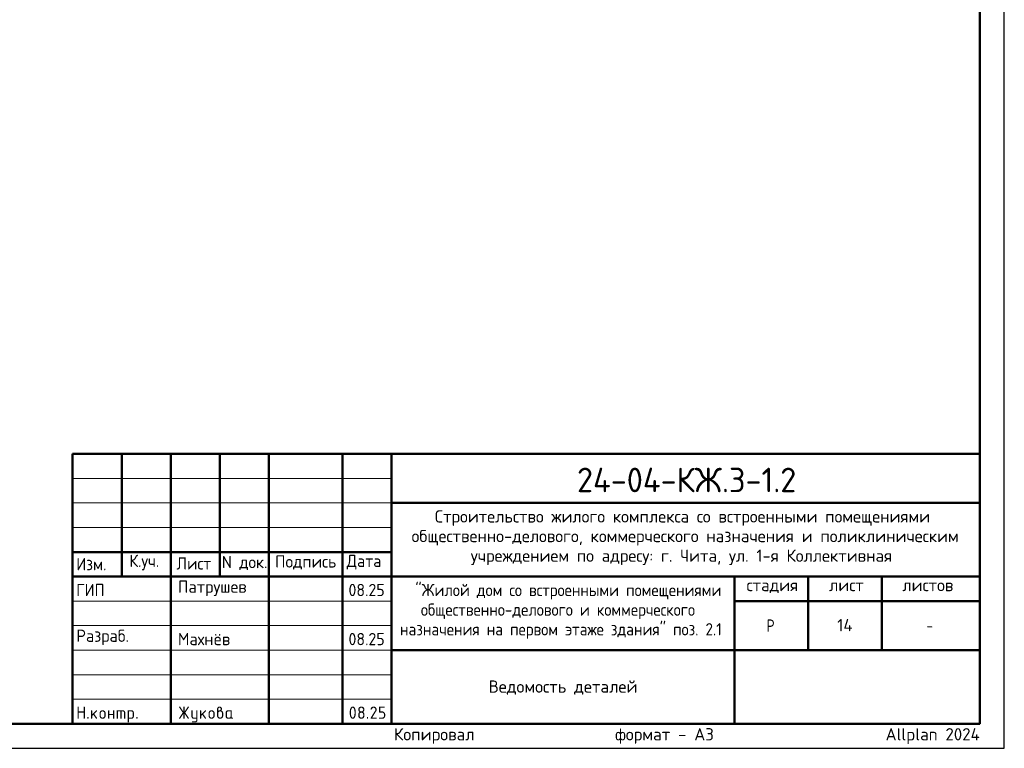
# Model space of a CAD drawing. Header units: millimetres. Extents: x 0 to 42000, y 0 to 29700.
# Tile 2 of 3: x 21920 to 42000, y 0 to 14850. Entities that reach past the tile are written whole.
import ezdxf

# ---------------------------------------------------------------- set-up
doc = ezdxf.new("R2010")
doc.units = ezdxf.units.MM
doc.layers.add('Standard', color=7, linetype='Continuous', lineweight=25)
doc.layers.add('Надписи', color=7, linetype='Continuous', lineweight=25)
doc.styles.add('ISOCPEUR', font='txt')

msp = doc.modelspace()

# ---------------------------------------------------------------- hatches: boundary and pattern name
at = {"layer": 'Standard', "linetype": 'Continuous', "lineweight": 25, "transparency": 33554687}
for points in [[(23099, 614), (23099, 839), (23099, 840), (23099, 842), (23099, 843), (23100, 844), (23100, 845), (23101, 846), (23101, 847), (23102, 848), (23103, 849), (23104, 850), (23105, 850), (23106, 851), (23107, 851), (23109, 851), (23110, 851), (23112, 851), (23113, 851), (23115, 851), (23116, 851), (23117, 851), (23118, 850), (23119, 850), (23120, 849), (23121, 848), (23122, 847), (23122, 846), (23123, 845), (23123, 844), (23124, 843), (23124, 842), (23124, 840), (23124, 839), (23124, 751), (23224, 751), (23224, 839), (23224, 840), (23224, 842), (23224, 843), (23225, 844), (23225, 845), (23226, 846), (23226, 847), (23227, 848), (23228, 849), (23229, 850), (23230, 850), (23231, 851), (23232, 851), (23233, 851), (23235, 851), (23236, 851), (23238, 851), (23239, 851), (23241, 851), (23242, 851), (23243, 850), (23244, 850), (23245, 849), (23246, 848), (23247, 847), (23247, 846), (23248, 845), (23248, 844), (23249, 843), (23249, 842), (23249, 840), (23249, 839), (23249, 614), (23249, 612), (23249, 611), (23249, 609), (23248, 608), (23248, 607), (23247, 606), (23247, 605), (23246, 604), (23245, 604), (23244, 603), (23243, 602), (23242, 602), (23241, 602), (23239, 601), (23238, 601), (23236, 601), (23235, 601), (23233, 601), (23232, 602), (23231, 602), (23230, 602), (23229, 603), (23228, 604), (23227, 604), (23226, 605), (23226, 606), (23225, 607), (23225, 608), (23224, 609), (23224, 611), (23224, 612), (23224, 614), (23224, 726), (23124, 726), (23124, 614), (23124, 612), (23124, 611), (23124, 609), (23123, 608), (23123, 607), (23122, 606), (23122, 605), (23121, 604), (23120, 604), (23119, 603), (23118, 602), (23117, 602), (23116, 602), (23115, 601), (23113, 601), (23112, 601), (23110, 601), (23109, 601), (23107, 602), (23106, 602), (23105, 602), (23104, 603), (23103, 604), (23102, 604), (23101, 605), (23101, 606), (23100, 607), (23100, 608), (23099, 609), (23099, 611), (23099, 612)], [(25259, 704), (25194, 607), (25193, 605), (25192, 604), (25191, 603), (25190, 603), (25188, 602), (25187, 602), (25185, 601), (25183, 601), (25182, 601), (25180, 601), (25179, 602), (25178, 602), (25177, 603), (25176, 603), (25175, 604), (25174, 605), (25173, 605), (25173, 606), (25172, 607), (25172, 609), (25171, 610), (25171, 611), (25171, 613), (25171, 614), (25171, 616), (25172, 618), (25172, 619), (25173, 621), (25243, 726), (25173, 832), (25172, 833), (25172, 835), (25171, 837), (25171, 838), (25171, 840), (25171, 841), (25171, 843), (25172, 844), (25172, 845), (25173, 846), (25173, 847), (25174, 848), (25175, 849), (25176, 849), (25177, 850), (25178, 850), (25179, 851), (25181, 851), (25182, 851), (25184, 851), (25185, 851), (25187, 851), (25188, 851), (25189, 850), (25191, 849), (25192, 848), (25193, 847), (25194, 846), (25259, 749), (25259, 839), (25259, 840), (25259, 842), (25259, 843), (25259, 844), (25260, 845), (25260, 846), (25261, 847), (25262, 848), (25262, 849), (25263, 850), (25264, 850), (25266, 851), (25267, 851), (25268, 851), (25269, 851), (25271, 851), (25273, 851), (25274, 851), (25275, 851), (25277, 851), (25278, 850), (25279, 850), (25280, 849), (25280, 848), (25281, 847), (25282, 846), (25282, 845), (25283, 844), (25283, 843), (25283, 842), (25284, 840), (25284, 839), (25284, 749), (25348, 846), (25349, 847), (25350, 848), (25351, 849), (25353, 850), (25354, 851), (25356, 851), (25357, 851), (25359, 851), (25360, 851), (25361, 851), (25362, 851), (25363, 850), (25365, 850), (25366, 849), (25367, 848), (25367, 847), (25368, 847), (25369, 846), (25370, 845), (25370, 843), (25371, 842), (25371, 841), (25371, 840), (25371, 839), (25371, 837), (25371, 835), (25370, 833), (25369, 832), (25299, 726), (25369, 621), (25370, 619), (25371, 617), (25371, 616), (25371, 614), (25371, 613), (25371, 611), (25371, 610), (25370, 609), (25370, 608), (25369, 607), (25368, 606), (25368, 605), (25367, 604), (25366, 603), (25365, 603), (25364, 602), (25363, 602), (25361, 602), (25360, 601), (25359, 601), (25357, 601), (25356, 602), (25354, 602), (25353, 603), (25351, 603), (25350, 604), (25349, 605), (25348, 607), (25284, 704), (25284, 614), (25284, 612), (25283, 611), (25283, 609), (25283, 608), (25282, 607), (25282, 606), (25281, 605), (25280, 604), (25280, 604), (25279, 603), (25278, 602), (25277, 602), (25275, 602), (25274, 601), (25273, 601), (25271, 601), (25269, 601), (25268, 601), (25267, 602), (25266, 602), (25264, 602), (25263, 603), (25262, 604), (25262, 604), (25261, 605), (25260, 606), (25260, 607), (25259, 608), (25259, 609), (25259, 611), (25259, 612), (25259, 614)], [(29137, 851), (29140, 851), (29144, 851), (29147, 851), (29150, 850), (29153, 850), (29156, 849), (29158, 848), (29161, 847), (29164, 846), (29167, 844), (29169, 843), (29172, 841), (29174, 839), (29177, 837), (29179, 835), (29181, 833), (29184, 831), (29186, 828), (29188, 826), (29189, 823), (29191, 821), (29193, 818), (29194, 816), (29195, 813), (29196, 810), (29197, 807), (29198, 804), (29198, 801), (29199, 798), (29199, 795), (29200, 792), (29200, 789), (29200, 784), (29199, 780), (29198, 775), (29197, 771), (29195, 766), (29193, 762), (29191, 757), (29188, 753), (29110, 626), (29187, 626), (29189, 626), (29190, 626), (29191, 626), (29193, 626), (29194, 625), (29195, 625), (29196, 624), (29197, 623), (29197, 622), (29198, 621), (29198, 620), (29199, 619), (29199, 618), (29199, 617), (29200, 615), (29200, 614), (29200, 612), (29199, 611), (29199, 610), (29199, 608), (29198, 607), (29198, 606), (29197, 605), (29197, 604), (29196, 604), (29195, 603), (29194, 602), (29193, 602), (29191, 602), (29190, 601), (29189, 601), (29187, 601), (29087, 601), (29086, 601), (29084, 601), (29083, 602), (29082, 602), (29081, 602), (29080, 603), (29079, 604), (29078, 604), (29077, 605), (29076, 606), (29076, 607), (29075, 608), (29075, 609), (29075, 611), (29075, 612), (29075, 614), (29075, 616), (29075, 617), (29076, 619), (29077, 621), (29168, 768), (29170, 771), (29171, 773), (29172, 776), (29173, 778), (29174, 781), (29174, 783), (29175, 786), (29175, 789), (29175, 793), (29174, 796), (29173, 800), (29172, 803), (29171, 806), (29168, 809), (29166, 813), (29164, 815), (29161, 818), (29158, 820), (29155, 822), (29152, 823), (29148, 825), (29145, 826), (29141, 826), (29137, 826), (29135, 826), (29132, 826), (29129, 825), (29127, 824), (29124, 823), (29122, 822), (29119, 820), (29117, 818), (29114, 816), (29112, 814), (29110, 812), (29107, 809), (29105, 806), (29103, 802), (29100, 799), (29098, 795), (29097, 793), (29096, 792), (29095, 791), (29094, 790), (29092, 790), (29091, 789), (29089, 789), (29087, 789), (29086, 789), (29084, 789), (29083, 789), (29082, 790), (29081, 790), (29080, 791), (29079, 791), (29078, 792), (29077, 793), (29076, 794), (29076, 795), (29075, 796), (29075, 797), (29075, 798), (29075, 800), (29075, 801), (29075, 803), (29075, 804), (29075, 805), (29076, 806), (29079, 812), (29082, 817), (29085, 822), (29088, 826), (29092, 830), (29095, 834), (29099, 837), (29103, 840), (29107, 843), (29111, 845), (29115, 847), (29119, 848), (29123, 850), (29128, 851), (29132, 851)], [(29250, 739), (29250, 839), (29250, 840), (29250, 842), (29250, 843), (29250, 844), (29251, 845), (29251, 846), (29252, 847), (29253, 848), (29253, 849), (29254, 850), (29255, 850), (29257, 851), (29258, 851), (29259, 851), (29261, 851), (29262, 851), (29349, 851), (29351, 851), (29352, 851), (29354, 851), (29355, 851), (29356, 850), (29357, 850), (29358, 849), (29359, 848), (29359, 847), (29360, 846), (29361, 845), (29361, 844), (29361, 843), (29362, 842), (29362, 840), (29362, 839), (29362, 837), (29362, 836), (29361, 834), (29361, 833), (29361, 832), (29360, 831), (29359, 830), (29359, 829), (29358, 829), (29357, 828), (29356, 827), (29355, 827), (29354, 827), (29352, 826), (29351, 826), (29349, 826), (29275, 826), (29275, 751), (29312, 751), (29315, 751), (29318, 751), (29321, 751), (29324, 750), (29327, 750), (29330, 749), (29333, 748), (29336, 747), (29339, 746), (29341, 744), (29344, 743), (29347, 741), (29349, 739), (29351, 737), (29354, 735), (29356, 733), (29358, 731), (29360, 728), (29362, 726), (29364, 723), (29366, 721), (29367, 718), (29369, 715), (29370, 713), (29371, 710), (29372, 707), (29373, 704), (29373, 701), (29374, 698), (29374, 695), (29374, 692), (29374, 689), (29374, 664), (29374, 661), (29374, 657), (29374, 654), (29373, 651), (29373, 648), (29372, 645), (29371, 643), (29370, 640), (29369, 637), (29367, 634), (29366, 632), (29364, 629), (29362, 627), (29360, 624), (29358, 622), (29356, 620), (29354, 617), (29351, 615), (29349, 613), (29346, 612), (29344, 610), (29341, 608), (29339, 607), (29336, 606), (29333, 605), (29330, 604), (29327, 603), (29324, 602), (29321, 602), (29318, 602), (29315, 601), (29312, 601), (29262, 601), (29261, 601), (29259, 601), (29258, 602), (29257, 602), (29255, 602), (29254, 603), (29253, 604), (29253, 604), (29252, 605), (29251, 606), (29251, 607), (29250, 608), (29250, 610), (29250, 611), (29250, 612), (29250, 614), (29250, 615), (29250, 617), (29250, 618), (29250, 619), (29251, 620), (29251, 621), (29252, 622), (29253, 623), (29253, 624), (29254, 625), (29255, 625), (29257, 626), (29258, 626), (29259, 626), (29261, 626), (29262, 626), (29312, 626), (29316, 626), (29319, 627), (29323, 628), (29326, 629), (29330, 630), (29333, 632), (29336, 634), (29338, 637), (29341, 640), (29343, 643), (29345, 646), (29347, 649), (29348, 653), (29349, 656), (29349, 660), (29349, 664), (29349, 689), (29349, 693), (29349, 696), (29348, 700), (29347, 703), (29345, 707), (29343, 710), (29341, 713), (29338, 715), (29336, 718), (29333, 720), (29330, 722), (29326, 724), (29323, 725), (29319, 726), (29316, 726), (29312, 726), (29262, 726), (29261, 726), (29259, 726), (29258, 727), (29257, 727), (29255, 727), (29254, 728), (29253, 729), (29253, 729), (29252, 730), (29251, 731), (29251, 732), (29250, 733), (29250, 734), (29250, 736), (29250, 737)], [(23299, 626), (23299, 628), (23299, 629), (23299, 631), (23300, 632), (23300, 633), (23301, 634), (23301, 635), (23302, 636), (23303, 637), (23304, 637), (23305, 638), (23306, 638), (23307, 638), (23309, 639), (23310, 639), (23312, 639), (23313, 639), (23314, 639), (23316, 638), (23317, 638), (23318, 638), (23319, 637), (23320, 637), (23321, 636), (23322, 635), (23322, 634), (23323, 633), (23323, 632), (23324, 631), (23324, 629), (23324, 628), (23324, 626), (23324, 614), (23324, 612), (23324, 611), (23324, 610), (23323, 608), (23323, 607), (23322, 606), (23322, 605), (23321, 604), (23320, 604), (23319, 603), (23318, 602), (23317, 602), (23316, 602), (23314, 601), (23313, 601), (23312, 601), (23310, 601), (23309, 601), (23307, 602), (23306, 602), (23305, 602), (23304, 603), (23303, 604), (23302, 604), (23301, 605), (23301, 606), (23300, 607), (23300, 608), (23299, 610), (23299, 611), (23299, 612), (23299, 614)], [(23399, 694), (23478, 773), (23478, 773), (23479, 774), (23480, 775), (23482, 775), (23483, 776), (23484, 776), (23485, 776), (23486, 776), (23488, 776), (23489, 776), (23491, 776), (23492, 775), (23493, 775), (23494, 774), (23495, 774), (23496, 773), (23497, 772), (23497, 771), (23498, 770), (23498, 769), (23499, 768), (23499, 767), (23499, 765), (23499, 764), (23499, 762), (23499, 761), (23498, 760), (23498, 759), (23497, 758), (23497, 757), (23496, 756), (23495, 755), (23440, 700), (23496, 621), (23498, 619), (23498, 617), (23499, 616), (23499, 614), (23499, 612), (23499, 611), (23499, 609), (23498, 608), (23498, 607), (23497, 606), (23497, 605), (23496, 604), (23495, 604), (23494, 603), (23493, 602), (23492, 602), (23491, 602), (23489, 601), (23488, 601), (23486, 601), (23485, 601), (23483, 602), (23482, 602), (23480, 603), (23479, 603), (23478, 604), (23477, 605), (23476, 607), (23422, 682), (23399, 659), (23399, 614), (23399, 612), (23399, 611), (23399, 609), (23398, 608), (23398, 607), (23397, 606), (23397, 605), (23396, 604), (23395, 604), (23394, 603), (23393, 602), (23392, 602), (23391, 602), (23389, 601), (23388, 601), (23386, 601), (23385, 601), (23383, 601), (23382, 602), (23381, 602), (23380, 602), (23379, 603), (23378, 604), (23377, 604), (23376, 605), (23376, 606), (23375, 607), (23375, 608), (23374, 609), (23374, 611), (23374, 612), (23374, 614), (23374, 764), (23374, 765), (23374, 767), (23374, 768), (23375, 769), (23375, 770), (23376, 771), (23376, 772), (23377, 773), (23378, 774), (23379, 774), (23380, 775), (23381, 775), (23382, 776), (23383, 776), (23385, 776), (23386, 776), (23388, 776), (23389, 776), (23391, 776), (23392, 775), (23393, 775), (23394, 774), (23395, 774), (23396, 773), (23397, 772), (23397, 771), (23398, 770), (23398, 769), (23399, 768), (23399, 767), (23399, 765), (23399, 764)], [(23749, 676), (23749, 614), (23749, 612), (23748, 611), (23748, 609), (23748, 608), (23747, 607), (23747, 606), (23746, 605), (23746, 604), (23745, 604), (23744, 603), (23743, 602), (23742, 602), (23740, 602), (23739, 601), (23738, 601), (23736, 601), (23735, 601), (23733, 601), (23732, 602), (23731, 602), (23729, 602), (23729, 603), (23728, 604), (23727, 604), (23726, 605), (23725, 606), (23725, 607), (23724, 608), (23724, 609), (23724, 611), (23724, 612), (23724, 614), (23724, 764), (23724, 765), (23724, 767), (23724, 768), (23724, 769), (23725, 770), (23725, 771), (23726, 772), (23727, 773), (23728, 774), (23729, 774), (23729, 775), (23731, 775), (23732, 776), (23733, 776), (23735, 776), (23736, 776), (23738, 776), (23739, 776), (23740, 776), (23742, 775), (23743, 775), (23744, 774), (23745, 774), (23746, 773), (23746, 772), (23747, 771), (23747, 770), (23748, 769), (23748, 768), (23748, 767), (23749, 765), (23749, 764), (23749, 701), (23823, 701), (23823, 764), (23823, 765), (23824, 767), (23824, 768), (23824, 769), (23825, 770), (23825, 771), (23826, 772), (23826, 773), (23827, 774), (23828, 774), (23829, 775), (23830, 775), (23832, 776), (23833, 776), (23834, 776), (23836, 776), (23837, 776), (23839, 776), (23840, 776), (23841, 775), (23843, 775), (23843, 774), (23844, 774), (23845, 773), (23846, 772), (23847, 771), (23847, 770), (23848, 769), (23848, 768), (23848, 767), (23848, 765), (23848, 764), (23848, 614), (23848, 612), (23848, 611), (23848, 609), (23848, 608), (23847, 607), (23847, 606), (23846, 605), (23845, 604), (23844, 604), (23843, 603), (23843, 602), (23841, 602), (23840, 602), (23839, 601), (23837, 601), (23836, 601), (23834, 601), (23833, 601), (23832, 602), (23830, 602), (23829, 602), (23828, 603), (23827, 604), (23826, 604), (23826, 605), (23825, 606), (23825, 607), (23824, 608), (23824, 609), (23824, 611), (23823, 612), (23823, 614), (23823, 676)], [(23911, 776), (24023, 776), (24026, 776), (24028, 776), (24031, 776), (24033, 775), (24036, 775), (24038, 774), (24040, 773), (24043, 773), (24045, 772), (24047, 770), (24049, 769), (24051, 768), (24053, 767), (24055, 765), (24057, 763), (24059, 762), (24061, 760), (24062, 758), (24064, 756), (24065, 754), (24067, 752), (24068, 750), (24069, 748), (24070, 745), (24071, 743), (24071, 741), (24072, 739), (24072, 736), (24073, 734), (24073, 731), (24073, 729), (24073, 726), (24073, 614), (24073, 612), (24073, 611), (24073, 609), (24073, 608), (24072, 607), (24072, 606), (24071, 605), (24070, 604), (24069, 604), (24068, 603), (24067, 602), (24066, 602), (24065, 602), (24064, 601), (24062, 601), (24061, 601), (24059, 601), (24058, 601), (24057, 602), (24055, 602), (24054, 602), (24053, 603), (24052, 604), (24051, 604), (24051, 605), (24050, 606), (24049, 607), (24049, 608), (24049, 609), (24048, 611), (24048, 612), (24048, 614), (24048, 726), (24048, 729), (24048, 731), (24047, 734), (24046, 736), (24046, 738), (24044, 740), (24043, 742), (24041, 744), (24039, 746), (24037, 747), (24035, 748), (24033, 749), (24031, 750), (24028, 751), (24026, 751), (24023, 751), (23998, 751), (23998, 614), (23998, 612), (23998, 611), (23998, 609), (23998, 608), (23997, 607), (23997, 606), (23996, 605), (23995, 604), (23995, 604), (23994, 603), (23993, 602), (23991, 602), (23990, 602), (23989, 601), (23987, 601), (23986, 601), (23984, 601), (23983, 601), (23982, 602), (23980, 602), (23979, 602), (23978, 603), (23977, 604), (23977, 604), (23976, 605), (23975, 606), (23975, 607), (23974, 608), (23974, 609), (23974, 611), (23973, 612), (23973, 614), (23973, 751), (23924, 751), (23924, 614), (23924, 612), (23923, 611), (23923, 609), (23923, 608), (23922, 607), (23922, 606), (23921, 605), (23920, 604), (23920, 604), (23919, 603), (23918, 602), (23916, 602), (23915, 602), (23914, 601), (23913, 601), (23911, 601), (23909, 601), (23908, 601), (23907, 602), (23906, 602), (23904, 602), (23903, 603), (23902, 604), (23902, 604), (23901, 605), (23900, 606), (23900, 607), (23899, 608), (23899, 609), (23899, 611), (23898, 612), (23898, 614), (23898, 764), (23898, 765), (23899, 767), (23899, 768), (23899, 769), (23900, 770), (23900, 771), (23901, 772), (23902, 773), (23902, 774), (23903, 774), (23904, 775), (23905, 775), (23907, 776), (23908, 776), (23909, 776)], [(24298, 626), (24298, 628), (24298, 629), (24299, 631), (24299, 632), (24299, 633), (24300, 634), (24301, 635), (24301, 636), (24302, 637), (24303, 637), (24304, 638), (24305, 638), (24307, 638), (24308, 639), (24309, 639), (24311, 639), (24312, 639), (24314, 639), (24315, 638), (24316, 638), (24317, 638), (24318, 637), (24319, 637), (24320, 636), (24321, 635), (24322, 634), (24322, 633), (24323, 632), (24323, 631), (24323, 629), (24323, 628), (24323, 626), (24323, 614), (24323, 612), (24323, 611), (24323, 610), (24323, 608), (24322, 607), (24322, 606), (24321, 605), (24320, 604), (24319, 604), (24318, 603), (24317, 602), (24316, 602), (24315, 602), (24314, 601), (24312, 601), (24311, 601), (24309, 601), (24308, 601), (24307, 602), (24305, 602), (24304, 602), (24303, 603), (24302, 604), (24301, 604), (24301, 605), (24300, 606), (24299, 607), (24299, 608), (24299, 610), (24298, 611), (24298, 612), (24298, 614)], [(25521, 576), (25521, 601), (25471, 601), (25468, 601), (25466, 602), (25463, 602), (25461, 602), (25458, 603), (25456, 603), (25454, 604), (25452, 605), (25449, 606), (25447, 607), (25445, 608), (25443, 609), (25441, 611), (25439, 612), (25437, 614), (25436, 616), (25434, 618), (25432, 620), (25431, 622), (25429, 624), (25428, 626), (25427, 628), (25426, 630), (25425, 632), (25424, 634), (25423, 637), (25422, 639), (25422, 641), (25422, 644), (25421, 646), (25421, 649), (25421, 651), (25421, 764), (25421, 765), (25421, 767), (25421, 768), (25422, 769), (25422, 770), (25423, 771), (25423, 772), (25424, 773), (25425, 774), (25426, 774), (25427, 775), (25428, 775), (25429, 776), (25431, 776), (25432, 776), (25434, 776), (25435, 776), (25437, 776), (25438, 776), (25439, 775), (25440, 775), (25441, 774), (25442, 774), (25443, 773), (25444, 772), (25444, 771), (25445, 770), (25445, 769), (25446, 768), (25446, 767), (25446, 765), (25446, 764), (25446, 651), (25446, 649), (25447, 646), (25447, 644), (25448, 642), (25449, 640), (25450, 638), (25452, 636), (25454, 634), (25455, 632), (25457, 630), (25459, 629), (25462, 628), (25464, 627), (25466, 627), (25468, 626), (25471, 626), (25521, 626), (25521, 764), (25521, 765), (25521, 767), (25521, 768), (25522, 769), (25522, 770), (25523, 771), (25523, 772), (25524, 773), (25525, 774), (25526, 774), (25527, 775), (25528, 775), (25529, 776), (25530, 776), (25532, 776), (25533, 776), (25535, 776), (25536, 776), (25538, 776), (25539, 775), (25540, 775), (25541, 774), (25542, 774), (25543, 773), (25544, 772), (25544, 771), (25545, 770), (25545, 769), (25545, 768), (25546, 767), (25546, 765), (25546, 764), (25546, 576), (25546, 574), (25546, 571), (25545, 569), (25545, 566), (25545, 564), (25544, 562), (25543, 559), (25542, 557), (25541, 555), (25540, 553), (25539, 551), (25538, 549), (25537, 547), (25535, 545), (25533, 543), (25532, 541), (25530, 539), (25528, 538), (25526, 536), (25524, 535), (25522, 533), (25520, 532), (25518, 531), (25516, 530), (25514, 529), (25511, 528), (25509, 528), (25507, 527), (25504, 527), (25502, 527), (25499, 526), (25497, 526), (25446, 526), (25445, 526), (25443, 527), (25442, 527), (25441, 527), (25440, 528), (25439, 528), (25438, 529), (25437, 529), (25436, 530), (25435, 531), (25435, 532), (25434, 533), (25434, 535), (25434, 536), (25434, 537), (25434, 539), (25434, 540), (25434, 541), (25434, 542), (25435, 544), (25435, 545), (25436, 546), (25436, 547), (25437, 548), (25438, 549), (25439, 549), (25440, 550), (25442, 550), (25443, 551), (25444, 551), (25445, 551), (25446, 551), (25496, 551), (25499, 551), (25501, 552), (25503, 552), (25506, 553), (25508, 554), (25510, 555), (25512, 557), (25514, 558), (25515, 560), (25517, 562), (25518, 564), (25519, 566), (25520, 568), (25520, 571), (25521, 573)], [(25621, 694), (25700, 773), (25700, 773), (25701, 774), (25702, 775), (25704, 775), (25705, 776), (25706, 776), (25707, 776), (25708, 776), (25710, 776), (25711, 776), (25713, 776), (25714, 775), (25715, 775), (25716, 774), (25717, 774), (25718, 773), (25719, 772), (25719, 771), (25720, 770), (25720, 769), (25721, 768), (25721, 767), (25721, 765), (25721, 764), (25721, 762), (25721, 761), (25721, 760), (25720, 759), (25720, 758), (25719, 757), (25718, 756), (25717, 755), (25662, 700), (25719, 621), (25720, 619), (25720, 617), (25721, 616), (25721, 614), (25721, 612), (25721, 611), (25721, 609), (25720, 608), (25720, 607), (25719, 606), (25719, 605), (25718, 604), (25717, 604), (25716, 603), (25715, 602), (25714, 602), (25713, 602), (25711, 601), (25710, 601), (25708, 601), (25707, 601), (25705, 602), (25704, 602), (25703, 603), (25701, 603), (25700, 604), (25699, 605), (25698, 607), (25644, 682), (25621, 659), (25621, 614), (25621, 612), (25621, 611), (25621, 609), (25620, 608), (25620, 607), (25619, 606), (25619, 605), (25618, 604), (25617, 604), (25616, 603), (25615, 602), (25614, 602), (25613, 602), (25611, 601), (25610, 601), (25608, 601), (25607, 601), (25606, 601), (25604, 602), (25603, 602), (25602, 602), (25601, 603), (25600, 604), (25599, 604), (25598, 605), (25598, 606), (25597, 607), (25597, 608), (25596, 609), (25596, 611), (25596, 612), (25596, 614), (25596, 764), (25596, 765), (25596, 767), (25596, 768), (25597, 769), (25597, 770), (25598, 771), (25598, 772), (25599, 773), (25600, 774), (25601, 774), (25602, 775), (25603, 775), (25604, 776), (25606, 776), (25607, 776), (25608, 776), (25610, 776), (25611, 776), (25613, 776), (25614, 775), (25615, 775), (25616, 774), (25617, 774), (25618, 773), (25619, 772), (25619, 771), (25620, 770), (25620, 769), (25621, 768), (25621, 767), (25621, 765), (25621, 764)], [(29000, 626), (29000, 628), (29000, 629), (29000, 631), (29001, 632), (29001, 633), (29002, 634), (29002, 635), (29003, 636), (29004, 637), (29005, 637), (29006, 638), (29007, 638), (29008, 638), (29009, 639), (29011, 639), (29012, 639), (29014, 639), (29015, 639), (29017, 638), (29018, 638), (29019, 638), (29020, 637), (29021, 637), (29022, 636), (29023, 635), (29023, 634), (29024, 633), (29024, 632), (29024, 631), (29025, 629), (29025, 628), (29025, 626), (29025, 614), (29025, 612), (29025, 611), (29024, 610), (29024, 608), (29024, 607), (29023, 606), (29023, 605), (29022, 604), (29021, 604), (29020, 603), (29019, 602), (29018, 602), (29017, 602), (29015, 601), (29014, 601), (29012, 601), (29011, 601), (29009, 601), (29008, 602), (29007, 602), (29006, 602), (29005, 603), (29004, 604), (29003, 604), (29002, 605), (29002, 606), (29001, 607), (29001, 608), (29000, 610), (29000, 611), (29000, 612), (29000, 614)]]:
    msp.add_hatch(color=7, dxfattribs=at).paths.add_polyline_path(points, flags=16)
h = msp.add_hatch(color=7, dxfattribs=at)
h.paths.add_polyline_path([(25971, 764), (25975, 767), (25979, 769), (25982, 772), (25986, 773), (25990, 775), (25993, 775), (25997, 776), (26000, 776), (26002, 776), (26004, 777), (26006, 777), (26007, 778), (26009, 779), (26011, 781), (26013, 783), (26014, 785), (26016, 787), (26017, 789), (26018, 791), (26019, 793), (26020, 795), (26020, 797), (26021, 799), (26021, 801), (26021, 804), (26020, 806), (26020, 809), (26019, 811), (26018, 813), (26017, 815), (26015, 817), (26014, 819), (26012, 821), (26010, 822), (26008, 824), (26005, 824), (26003, 825), (26001, 826), (25998, 826), (25996, 826), (25993, 826), (25991, 826), (25988, 825), (25986, 824), (25984, 823), (25982, 822), (25980, 821), (25978, 819), (25976, 817), (25975, 815), (25973, 813), (25973, 811), (25972, 809), (25971, 806), (25971, 804), (25971, 801)])
h.paths.add_polyline_path([(26033, 771), (26037, 769), (26041, 767), (26045, 765), (26048, 762), (26052, 759), (26055, 756), (26058, 752), (26060, 748), (26063, 744), (26065, 740), (26067, 736), (26068, 732), (26069, 727), (26070, 723), (26070, 718), (26070, 714), (26070, 664), (26070, 661), (26070, 657), (26070, 654), (26069, 651), (26069, 648), (26068, 645), (26067, 642), (26066, 640), (26065, 637), (26063, 634), (26062, 632), (26060, 629), (26058, 627), (26056, 624), (26054, 622), (26052, 619), (26050, 617), (26048, 615), (26045, 613), (26043, 612), (26040, 610), (26037, 608), (26035, 607), (26032, 606), (26029, 605), (26026, 604), (26024, 603), (26021, 602), (26018, 602), (26014, 602), (26011, 601), (26008, 601), (26005, 601), (26002, 602), (25999, 602), (25996, 602), (25993, 603), (25990, 604), (25987, 605), (25984, 606), (25981, 607), (25979, 608), (25976, 610), (25973, 612), (25971, 613), (25968, 615), (25966, 617), (25964, 620), (25962, 622), (25960, 624), (25958, 627), (25956, 629), (25954, 632), (25953, 634), (25951, 637), (25950, 640), (25949, 643), (25948, 645), (25947, 648), (25947, 651), (25946, 654), (25946, 657), (25946, 661), (25946, 664), (25946, 801), (25946, 804), (25946, 806), (25946, 809), (25947, 811), (25947, 814), (25948, 816), (25948, 818), (25949, 821), (25950, 823), (25951, 825), (25953, 827), (25954, 829), (25955, 831), (25957, 833), (25958, 835), (25960, 837), (25962, 839), (25964, 840), (25966, 842), (25968, 843), (25970, 845), (25972, 846), (25974, 847), (25976, 848), (25979, 849), (25981, 849), (25983, 850), (25986, 850), (25988, 851), (25990, 851), (25993, 851), (25996, 851), (25998, 851), (26001, 851), (26003, 851), (26006, 850), (26008, 850), (26010, 849), (26013, 849), (26015, 848), (26017, 847), (26019, 846), (26021, 844), (26023, 843), (26025, 842), (26027, 840), (26029, 839), (26031, 837), (26033, 835), (26034, 833), (26036, 831), (26037, 829), (26039, 827), (26040, 825), (26041, 823), (26042, 821), (26043, 818), (26043, 816), (26044, 814), (26045, 811), (26045, 809), (26045, 806), (26045, 804), (26045, 801), (26045, 797), (26045, 792), (26044, 788), (26042, 784), (26041, 781), (26038, 777), (26036, 774)], flags=16)
h.paths.add_polyline_path([(26045, 664), (26045, 714), (26045, 718), (26045, 721), (26044, 725), (26043, 728), (26041, 732), (26039, 735), (26037, 738), (26035, 740), (26032, 743), (26029, 745), (26026, 747), (26023, 749), (26019, 750), (26016, 751), (26012, 751), (26008, 751), (26004, 751), (26001, 751), (25997, 750), (25994, 749), (25990, 747), (25987, 745), (25984, 743), (25982, 740), (25979, 738), (25977, 735), (25975, 732), (25973, 728), (25972, 725), (25971, 721), (25971, 718), (25971, 714), (25971, 664), (25971, 660), (25971, 656), (25972, 653), (25973, 649), (25975, 646), (25977, 643), (25979, 640), (25982, 637), (25984, 634), (25987, 632), (25990, 630), (25994, 629), (25997, 628), (26001, 627), (26004, 626), (26008, 626), (26012, 626), (26016, 627), (26019, 628), (26023, 629), (26026, 630), (26029, 633), (26032, 635), (26035, 637), (26037, 640), (26039, 643), (26041, 646), (26043, 649), (26044, 653), (26045, 656), (26045, 660)])
h = msp.add_hatch(color=7, dxfattribs=at)
h.paths.add_polyline_path([(28750, 726), (28750, 734), (28749, 742), (28749, 749), (28748, 756), (28747, 764), (28746, 771), (28745, 778), (28743, 785), (28742, 790), (28741, 795), (28739, 799), (28738, 803), (28736, 807), (28734, 810), (28732, 813), (28731, 816), (28729, 818), (28727, 820), (28724, 822), (28722, 824), (28720, 825), (28718, 826), (28715, 826), (28712, 826), (28710, 826), (28708, 826), (28705, 825), (28703, 824), (28701, 822), (28699, 820), (28696, 818), (28695, 816), (28693, 813), (28691, 810), (28689, 807), (28688, 803), (28686, 799), (28685, 794), (28683, 790), (28682, 785), (28680, 778), (28679, 770), (28678, 763), (28677, 756), (28676, 749), (28676, 741), (28675, 734), (28675, 726), (28675, 719), (28676, 711), (28676, 704), (28677, 696), (28678, 689), (28679, 682), (28680, 675), (28682, 668), (28683, 663), (28684, 658), (28686, 654), (28687, 650), (28689, 646), (28691, 643), (28693, 639), (28694, 637), (28696, 634), (28698, 632), (28701, 630), (28703, 629), (28705, 628), (28707, 627), (28710, 626), (28712, 626), (28715, 626), (28718, 627), (28720, 628), (28722, 629), (28724, 630), (28727, 632), (28729, 634), (28731, 637), (28732, 639), (28734, 643), (28736, 646), (28738, 650), (28739, 654), (28741, 658), (28742, 663), (28743, 668), (28745, 675), (28746, 682), (28747, 689), (28748, 696), (28749, 704), (28749, 711), (28750, 719)])
h.paths.add_polyline_path([(28775, 726), (28775, 721), (28775, 715), (28775, 710), (28774, 705), (28774, 699), (28773, 694), (28773, 689), (28772, 685), (28771, 680), (28771, 675), (28770, 671), (28769, 666), (28768, 662), (28766, 657), (28765, 653), (28764, 649), (28762, 643), (28760, 638), (28757, 633), (28755, 628), (28752, 624), (28749, 620), (28746, 616), (28743, 613), (28740, 610), (28736, 608), (28733, 606), (28729, 604), (28725, 603), (28721, 602), (28717, 601), (28712, 601), (28708, 601), (28704, 602), (28700, 603), (28696, 604), (28692, 606), (28689, 608), (28685, 610), (28682, 613), (28679, 616), (28676, 620), (28673, 624), (28670, 628), (28668, 632), (28665, 638), (28663, 643), (28661, 649), (28660, 653), (28658, 657), (28657, 661), (28656, 666), (28655, 670), (28654, 675), (28654, 680), (28653, 684), (28652, 689), (28652, 694), (28651, 699), (28651, 705), (28650, 710), (28650, 715), (28650, 721), (28650, 726), (28650, 732), (28650, 737), (28650, 743), (28651, 748), (28651, 753), (28652, 758), (28652, 763), (28653, 768), (28654, 773), (28654, 778), (28655, 782), (28656, 787), (28657, 791), (28658, 795), (28660, 800), (28661, 804), (28663, 810), (28665, 815), (28668, 820), (28670, 825), (28673, 829), (28676, 833), (28679, 836), (28682, 839), (28685, 842), (28689, 845), (28692, 847), (28696, 848), (28700, 850), (28704, 851), (28708, 851), (28712, 851), (28717, 851), (28721, 851), (28725, 850), (28729, 848), (28733, 847), (28736, 845), (28740, 842), (28743, 839), (28746, 836), (28749, 833), (28752, 829), (28755, 824), (28757, 820), (28760, 815), (28762, 810), (28764, 804), (28765, 799), (28766, 795), (28768, 791), (28769, 787), (28770, 782), (28771, 777), (28771, 773), (28772, 768), (28773, 763), (28773, 758), (28774, 753), (28774, 748), (28775, 743), (28775, 737), (28775, 732)], flags=16)
h = msp.add_hatch(color=7, dxfattribs=at)
h.paths.add_polyline_path([(28887, 626), (28891, 626), (28895, 627), (28898, 628), (28902, 629), (28905, 630), (28908, 632), (28911, 634), (28914, 637), (28917, 640), (28919, 643), (28921, 646), (28922, 649), (28923, 653), (28924, 656), (28925, 660), (28925, 664), (28925, 689), (28925, 693), (28924, 696), (28923, 700), (28922, 703), (28921, 707), (28919, 710), (28916, 713), (28914, 715), (28911, 718), (28908, 720), (28905, 722), (28902, 724), (28898, 725), (28895, 726), (28891, 726), (28887, 726), (28883, 726), (28880, 726), (28876, 725), (28873, 724), (28870, 722), (28867, 720), (28864, 718), (28861, 715), (28858, 713), (28856, 710), (28854, 707), (28853, 703), (28851, 700), (28851, 696), (28850, 693), (28850, 689), (28850, 664), (28850, 660), (28851, 656), (28851, 653), (28853, 649), (28854, 646), (28856, 643), (28858, 640), (28861, 637), (28864, 634), (28867, 632), (28870, 630), (28873, 629), (28876, 628), (28880, 627), (28883, 626)])
h.paths.add_polyline_path([(28887, 601), (28884, 601), (28881, 602), (28878, 602), (28875, 602), (28872, 603), (28869, 604), (28866, 605), (28863, 606), (28861, 607), (28858, 608), (28855, 610), (28853, 612), (28850, 613), (28848, 615), (28845, 617), (28843, 620), (28841, 622), (28839, 624), (28837, 627), (28835, 629), (28834, 632), (28832, 634), (28831, 637), (28830, 640), (28828, 643), (28828, 645), (28827, 648), (28826, 651), (28826, 654), (28825, 657), (28825, 661), (28825, 664), (28825, 689), (28825, 693), (28825, 696), (28826, 700), (28827, 704), (28827, 707), (28828, 710), (28830, 714), (28831, 717), (28833, 720), (28835, 723), (28837, 726), (28839, 729), (28841, 731), (28844, 734), (28847, 736), (28850, 739), (28847, 741), (28844, 744), (28841, 746), (28839, 749), (28837, 752), (28835, 755), (28833, 758), (28831, 761), (28830, 764), (28828, 767), (28827, 771), (28827, 774), (28826, 778), (28825, 781), (28825, 785), (28825, 789), (28825, 792), (28825, 795), (28826, 798), (28826, 801), (28827, 804), (28828, 807), (28828, 810), (28830, 813), (28831, 816), (28832, 818), (28834, 821), (28835, 823), (28837, 826), (28839, 828), (28841, 831), (28843, 833), (28845, 835), (28848, 837), (28850, 839), (28853, 841), (28855, 843), (28858, 844), (28861, 846), (28863, 847), (28866, 848), (28869, 849), (28872, 850), (28875, 850), (28878, 851), (28881, 851), (28884, 851), (28887, 851), (28891, 851), (28894, 851), (28897, 851), (28900, 850), (28903, 850), (28906, 849), (28909, 848), (28911, 847), (28914, 846), (28917, 844), (28919, 843), (28922, 841), (28924, 839), (28927, 837), (28929, 835), (28931, 833), (28934, 831), (28936, 828), (28938, 826), (28939, 823), (28941, 821), (28943, 818), (28944, 816), (28945, 813), (28946, 810), (28947, 807), (28948, 804), (28949, 801), (28949, 798), (28949, 795), (28950, 792), (28950, 789), (28950, 785), (28949, 781), (28949, 778), (28948, 774), (28947, 771), (28946, 767), (28945, 764), (28943, 761), (28942, 758), (28940, 755), (28938, 752), (28936, 749), (28933, 746), (28931, 744), (28928, 741), (28925, 739), (28929, 735), (28933, 732), (28937, 728), (28939, 724), (28942, 719), (28944, 715), (28946, 710), (28947, 705), (28948, 704), (28948, 702), (28948, 701), (28948, 699), (28949, 697), (28949, 695), (28949, 692), (28949, 690), (28949, 687), (28949, 684), (28950, 681), (28950, 678), (28950, 675), (28950, 671), (28950, 668), (28950, 664), (28950, 661), (28949, 657), (28949, 654), (28949, 651), (28948, 648), (28947, 645), (28946, 643), (28945, 640), (28944, 637), (28943, 634), (28941, 632), (28939, 629), (28938, 627), (28936, 624), (28934, 622), (28931, 620), (28929, 617), (28927, 615), (28924, 613), (28922, 612), (28919, 610), (28917, 608), (28914, 607), (28911, 606), (28909, 605), (28906, 604), (28903, 603), (28900, 602), (28897, 602), (28894, 602), (28891, 601)], flags=16)
h.paths.add_polyline_path([(28887, 751), (28891, 751), (28895, 752), (28898, 753), (28902, 754), (28905, 755), (28908, 757), (28911, 759), (28914, 762), (28917, 765), (28919, 768), (28921, 771), (28922, 774), (28923, 778), (28924, 781), (28925, 785), (28925, 789), (28925, 793), (28924, 796), (28923, 800), (28922, 803), (28921, 806), (28919, 809), (28916, 812), (28914, 815), (28911, 818), (28908, 820), (28905, 822), (28902, 823), (28898, 825), (28895, 826), (28891, 826), (28887, 826), (28883, 826), (28880, 826), (28876, 825), (28873, 823), (28870, 822), (28867, 820), (28864, 818), (28861, 815), (28858, 813), (28856, 810), (28854, 807), (28853, 803), (28851, 800), (28851, 796), (28850, 793), (28850, 789), (28850, 785), (28851, 781), (28851, 778), (28853, 774), (28854, 771), (28856, 768), (28858, 765), (28861, 762), (28864, 759), (28867, 757), (28870, 755), (28873, 754), (28876, 753), (28880, 752), (28883, 751)])
h = msp.add_hatch(color=7, dxfattribs=at)
h.paths.add_polyline_path([(23549, 664), (23549, 714), (23549, 717), (23549, 720), (23549, 723), (23550, 726), (23550, 729), (23551, 732), (23552, 735), (23553, 738), (23554, 740), (23556, 743), (23557, 746), (23559, 748), (23561, 751), (23563, 753), (23565, 756), (23567, 758), (23569, 760), (23572, 762), (23574, 764), (23577, 766), (23579, 768), (23582, 769), (23584, 770), (23587, 772), (23590, 773), (23593, 774), (23596, 774), (23599, 775), (23602, 776), (23605, 776), (23608, 776), (23611, 776), (23614, 776), (23618, 776), (23621, 776), (23624, 775), (23627, 774), (23630, 774), (23633, 773), (23635, 772), (23638, 770), (23641, 769), (23643, 768), (23646, 766), (23648, 764), (23651, 762), (23653, 760), (23655, 758), (23658, 756), (23660, 753), (23662, 751), (23663, 749), (23665, 746), (23666, 743), (23668, 741), (23669, 738), (23670, 735), (23671, 732), (23672, 729), (23672, 726), (23673, 723), (23673, 720), (23674, 717), (23674, 714), (23674, 664), (23674, 660), (23673, 657), (23673, 654), (23672, 651), (23672, 648), (23671, 645), (23670, 642), (23669, 640), (23668, 637), (23666, 634), (23665, 632), (23663, 629), (23662, 627), (23660, 624), (23658, 622), (23655, 620), (23653, 617), (23651, 615), (23648, 613), (23646, 612), (23643, 610), (23641, 608), (23638, 607), (23635, 606), (23632, 605), (23629, 604), (23627, 603), (23624, 602), (23621, 602), (23617, 602), (23614, 601), (23611, 601), (23608, 601), (23605, 602), (23602, 602), (23599, 602), (23596, 603), (23593, 604), (23590, 605), (23587, 606), (23584, 607), (23582, 608), (23579, 610), (23577, 612), (23574, 613), (23572, 615), (23569, 617), (23567, 620), (23565, 622), (23563, 624), (23561, 627), (23559, 629), (23557, 632), (23556, 634), (23554, 637), (23553, 640), (23552, 642), (23551, 645), (23550, 648), (23550, 651), (23549, 654), (23549, 657), (23549, 660)], flags=16)
h.paths.add_polyline_path([(23648, 664), (23648, 714), (23648, 718), (23648, 721), (23647, 725), (23646, 728), (23644, 732), (23642, 735), (23640, 738), (23638, 740), (23635, 743), (23632, 745), (23629, 747), (23625, 749), (23622, 750), (23619, 751), (23615, 751), (23611, 751), (23607, 751), (23604, 751), (23600, 750), (23597, 749), (23594, 747), (23590, 745), (23587, 743), (23585, 740), (23582, 738), (23580, 735), (23578, 732), (23577, 728), (23575, 725), (23574, 721), (23574, 718), (23574, 714), (23574, 664), (23574, 660), (23574, 656), (23575, 653), (23577, 649), (23578, 646), (23580, 643), (23582, 640), (23585, 637), (23587, 634), (23590, 632), (23593, 630), (23597, 629), (23600, 628), (23604, 627), (23607, 626), (23611, 626), (23615, 626), (23619, 627), (23622, 628), (23625, 629), (23629, 630), (23632, 633), (23635, 635), (23638, 637), (23640, 640), (23642, 643), (23644, 646), (23646, 649), (23647, 653), (23648, 656), (23648, 660)])
h = msp.add_hatch(color=7, dxfattribs=at)
h.paths.add_polyline_path([(24123, 764), (24123, 765), (24124, 767), (24124, 768), (24124, 769), (24125, 770), (24125, 771), (24126, 772), (24127, 773), (24127, 774), (24128, 774), (24129, 775), (24130, 775), (24132, 776), (24133, 776), (24134, 776), (24136, 776), (24198, 776), (24201, 776), (24203, 776), (24206, 776), (24208, 775), (24211, 775), (24213, 774), (24215, 773), (24218, 773), (24220, 772), (24222, 770), (24224, 769), (24226, 768), (24228, 767), (24230, 765), (24232, 763), (24234, 762), (24236, 760), (24237, 758), (24239, 756), (24240, 754), (24241, 752), (24243, 750), (24244, 748), (24245, 746), (24245, 743), (24246, 741), (24247, 739), (24247, 736), (24248, 734), (24248, 731), (24248, 729), (24248, 726), (24248, 651), (24248, 649), (24248, 646), (24248, 644), (24247, 641), (24247, 639), (24246, 637), (24245, 634), (24245, 632), (24244, 630), (24243, 628), (24241, 626), (24240, 624), (24239, 622), (24237, 620), (24236, 618), (24234, 616), (24232, 614), (24230, 612), (24228, 611), (24226, 609), (24224, 608), (24222, 607), (24220, 606), (24218, 605), (24215, 604), (24213, 603), (24211, 603), (24208, 602), (24206, 602), (24203, 602), (24201, 601), (24198, 601), (24148, 601), (24148, 539), (24148, 537), (24148, 536), (24148, 535), (24148, 533), (24147, 532), (24147, 531), (24146, 530), (24145, 529), (24145, 529), (24144, 528), (24143, 528), (24141, 527), (24140, 527), (24139, 527), (24138, 526), (24136, 526), (24134, 526), (24133, 527), (24132, 527), (24130, 527), (24129, 528), (24128, 528), (24127, 529), (24127, 529), (24126, 530), (24125, 531), (24125, 532), (24124, 533), (24124, 535), (24124, 536), (24123, 537), (24123, 539)], flags=16)
h.paths.add_polyline_path([(24148, 751), (24148, 626), (24198, 626), (24201, 626), (24203, 627), (24206, 627), (24208, 628), (24210, 629), (24212, 630), (24214, 632), (24216, 634), (24218, 635), (24219, 637), (24220, 639), (24221, 642), (24222, 644), (24223, 646), (24223, 649), (24223, 651), (24223, 726), (24223, 729), (24223, 731), (24222, 734), (24221, 736), (24220, 738), (24219, 740), (24218, 742), (24216, 744), (24214, 746), (24212, 747), (24210, 748), (24208, 749), (24206, 750), (24203, 751), (24201, 751), (24198, 751)])
h = msp.add_hatch(color=7, dxfattribs=at)
h.paths.add_polyline_path([(25771, 664), (25771, 714), (25771, 717), (25771, 720), (25771, 723), (25772, 726), (25773, 729), (25773, 732), (25774, 735), (25775, 738), (25777, 740), (25778, 743), (25779, 746), (25781, 748), (25783, 751), (25785, 753), (25787, 756), (25789, 758), (25791, 760), (25794, 762), (25796, 764), (25799, 766), (25801, 768), (25804, 769), (25806, 770), (25809, 772), (25812, 773), (25815, 774), (25818, 774), (25821, 775), (25824, 776), (25827, 776), (25830, 776), (25833, 776), (25836, 776), (25840, 776), (25843, 776), (25846, 775), (25849, 774), (25852, 774), (25855, 773), (25857, 772), (25860, 770), (25863, 769), (25865, 768), (25868, 766), (25871, 764), (25873, 762), (25875, 760), (25878, 758), (25880, 756), (25882, 753), (25884, 751), (25885, 749), (25887, 746), (25889, 743), (25890, 741), (25891, 738), (25892, 735), (25893, 732), (25894, 729), (25894, 726), (25895, 723), (25895, 720), (25896, 717), (25896, 714), (25896, 664), (25896, 660), (25895, 657), (25895, 654), (25894, 651), (25894, 648), (25893, 645), (25892, 642), (25891, 640), (25890, 637), (25888, 634), (25887, 632), (25885, 629), (25884, 627), (25882, 624), (25880, 622), (25877, 620), (25875, 617), (25873, 615), (25870, 613), (25868, 612), (25865, 610), (25863, 608), (25860, 607), (25857, 606), (25854, 605), (25852, 604), (25849, 603), (25846, 602), (25843, 602), (25840, 602), (25836, 601), (25833, 601), (25830, 601), (25827, 602), (25824, 602), (25821, 602), (25818, 603), (25815, 604), (25812, 605), (25809, 606), (25806, 607), (25804, 608), (25801, 610), (25799, 612), (25796, 613), (25794, 615), (25791, 617), (25789, 620), (25787, 622), (25785, 624), (25783, 627), (25781, 629), (25779, 632), (25778, 634), (25777, 637), (25775, 640), (25774, 642), (25773, 645), (25773, 648), (25772, 651), (25771, 654), (25771, 657), (25771, 660)], flags=16)
h.paths.add_polyline_path([(25871, 664), (25871, 714), (25871, 718), (25870, 721), (25869, 725), (25868, 728), (25866, 732), (25864, 735), (25862, 738), (25860, 740), (25857, 743), (25854, 745), (25851, 747), (25848, 749), (25844, 750), (25841, 751), (25837, 751), (25833, 751), (25829, 751), (25826, 751), (25822, 750), (25819, 749), (25816, 747), (25813, 745), (25810, 743), (25807, 740), (25804, 738), (25802, 735), (25800, 732), (25799, 728), (25797, 725), (25797, 721), (25796, 718), (25796, 714), (25796, 664), (25796, 660), (25797, 656), (25797, 653), (25799, 649), (25800, 646), (25802, 643), (25804, 640), (25807, 637), (25809, 634), (25812, 632), (25815, 630), (25819, 629), (25822, 628), (25826, 627), (25829, 626), (25833, 626), (25837, 626), (25841, 627), (25844, 628), (25848, 629), (25851, 630), (25854, 633), (25857, 635), (25860, 637), (25862, 640), (25864, 643), (25866, 646), (25868, 649), (25869, 653), (25870, 656), (25871, 660)])
h = msp.add_hatch(color=7, dxfattribs=at)
h.paths.add_polyline_path([(26220, 751), (26170, 751), (26168, 751), (26165, 751), (26163, 750), (26161, 749), (26159, 748), (26157, 747), (26155, 746), (26153, 744), (26151, 742), (26150, 740), (26148, 738), (26147, 736), (26146, 734), (26146, 731), (26146, 729), (26146, 726), (26146, 651), (26146, 649), (26146, 646), (26147, 644), (26147, 642), (26148, 640), (26150, 638), (26151, 636), (26153, 634), (26155, 632), (26157, 630), (26159, 629), (26161, 628), (26163, 627), (26166, 627), (26168, 626), (26170, 626), (26195, 626), (26198, 626), (26200, 627), (26203, 627), (26205, 628), (26207, 629), (26209, 630), (26211, 632), (26213, 634), (26215, 635), (26216, 637), (26218, 639), (26218, 642), (26219, 644), (26220, 646), (26220, 649), (26220, 651)])
h.paths.add_polyline_path([(26270, 614), (26270, 612), (26270, 611), (26270, 609), (26270, 608), (26269, 607), (26269, 606), (26268, 605), (26267, 604), (26266, 604), (26265, 603), (26264, 602), (26263, 602), (26262, 602), (26261, 601), (26259, 601), (26258, 601), (26253, 601), (26249, 602), (26246, 603), (26242, 605), (26238, 606), (26235, 609), (26232, 611), (26229, 615), (26226, 611), (26222, 609), (26218, 606), (26214, 605), (26210, 603), (26205, 602), (26200, 601), (26195, 601), (26170, 601), (26168, 601), (26165, 602), (26163, 602), (26160, 602), (26158, 603), (26156, 603), (26153, 604), (26151, 605), (26149, 606), (26147, 607), (26145, 608), (26143, 609), (26141, 611), (26139, 612), (26137, 614), (26135, 616), (26133, 618), (26132, 619), (26130, 621), (26129, 623), (26127, 625), (26126, 628), (26125, 630), (26124, 632), (26123, 634), (26123, 636), (26122, 639), (26121, 641), (26121, 644), (26121, 646), (26121, 649), (26121, 651), (26121, 726), (26121, 729), (26121, 731), (26121, 734), (26121, 736), (26122, 739), (26123, 741), (26123, 743), (26124, 746), (26125, 748), (26126, 750), (26127, 752), (26129, 754), (26130, 756), (26132, 758), (26133, 760), (26135, 762), (26137, 763), (26139, 765), (26141, 767), (26143, 768), (26145, 769), (26147, 770), (26149, 772), (26151, 773), (26153, 773), (26156, 774), (26158, 775), (26160, 775), (26163, 776), (26165, 776), (26168, 776), (26170, 776), (26233, 776), (26234, 776), (26236, 776), (26237, 776), (26238, 775), (26239, 775), (26240, 774), (26241, 774), (26242, 773), (26243, 772), (26244, 771), (26244, 770), (26245, 769), (26245, 768), (26245, 767), (26245, 765), (26245, 764), (26245, 639), (26245, 637), (26246, 636), (26246, 634), (26246, 633), (26246, 632), (26247, 631), (26248, 630), (26248, 629), (26249, 629), (26250, 628), (26251, 627), (26252, 627), (26254, 627), (26255, 626), (26256, 626), (26258, 626), (26259, 626), (26261, 626), (26262, 626), (26263, 625), (26264, 625), (26265, 625), (26266, 624), (26267, 623), (26268, 622), (26269, 621), (26269, 620), (26270, 619), (26270, 618), (26270, 617), (26270, 615)], flags=16)

# ---------------------------------------------------------------- linework, layer by layer
at = {"layer": 'Standard', "color": 7, "linetype": 'Continuous', "lineweight": 50, "transparency": 33554687}
for p, q in [((23000, 500), (23000, 6000)), ((23000, 6000), (41500, 6000)), ((24000, 3500), (24000, 6000)), ((25000, 500), (25000, 6000)), ((26000, 3500), (26000, 6000)), ((27000, 500), (27000, 6000)), ((28500, 500), (28500, 6000)), ((29500, 500), (29500, 6000)), ((29500, 5000), (41500, 5000)), ((23000, 4000), (29500, 4000)), ((23000, 4000), (29500, 4000)), ((23000, 3500), (29500, 3500)), ((23000, 3500), (29500, 3500)), ((29500, 3500), (41500, 3500)), ((36500, 2000), (36500, 3500)), ((38000, 2000), (38000, 3500)), ((39500, 2000), (39500, 3500)), ((36500, 3000), (41500, 3000)), ((29500, 2000), (41500, 2000)), ((36500, 500), (36500, 2000)), ((36500, 500), (36500, 2000))]:
    msp.add_line(p, q, dxfattribs=at)
at = {"layer": 'Standard', "color": 7, "linetype": 'Continuous', "lineweight": 25, "transparency": 33554687}
for p, q in [((41500, 500), (41500, 6000)), ((23000, 500), (41500, 500)), ((23000, 500), (41500, 500)), ((23000, 500), (41500, 500))]:
    msp.add_line(p, q, dxfattribs=at)
at = {"layer": 'Standard', "color": 7, "linetype": 'Continuous', "lineweight": 13, "transparency": 33554687}
for p, q in [((23000, 5500), (29500, 5500)), ((23000, 5000), (29500, 5000)), ((23000, 4500), (29500, 4500)), ((23000, 3000), (29500, 3000)), ((23000, 2500), (29500, 2500)), ((23000, 2500), (29500, 2500)), ((23000, 2000), (29500, 2000)), ((23000, 2000), (29500, 2000)), ((23000, 1500), (29500, 1500)), ((23000, 1000), (29500, 1000))]:
    msp.add_line(p, q, dxfattribs=at)
at = {"layer": 'Standard', "color": 7, "linetype": 'Continuous', "lineweight": 25, "transparency": 33554687}
msp.add_lwpolyline([(0, 0), (42000, 0), (42000, 29700), (0, 29700), (0, 0)], close=True, dxfattribs=at)
at = {"layer": 'Standard', "color": 7, "linetype": 'Continuous', "lineweight": 50, "transparency": 33554687}
msp.add_lwpolyline([(2000, 29200), (41500, 29200), (41500, 500), (2000, 500), (2000, 29200)], close=True, dxfattribs=at)
at = {"layer": 'Standard', "color": 251, "linetype": 'Continuous', "lineweight": 13, "true_color": 0x656565, "transparency": 33554687}
msp.add_lwpolyline([(41500, 29200), (2000, 29200), (2000, 500), (41500, 500), (41500, 29200)], dxfattribs=at)
at = {"layer": 'Standard', "color": 7, "linetype": 'Continuous', "lineweight": 25, "transparency": 33554687}
msp.add_lwpolyline([(41500, 6000), (23000, 6000), (23000, 500), (41500, 500), (41500, 6000)], dxfattribs=at)

# ---------------------------------------------------------------- texts
at = {"layer": 'Standard', "color": 7, "linetype": 'Continuous', "lineweight": 50, "transparency": 33554687, "insert": (33285, 5218), "char_height": 500, "width": 4936.77, "attachment_point": 7, "style": 'ISOCPEUR'}
msp.add_mtext('\\W0.96;24-04-КЖ.3-1.2', dxfattribs=at)
at = {"layer": 'Standard', "color": 7, "linetype": 'Continuous', "lineweight": 25, "transparency": 33554687, "char_height": 250, "style": 'ISOCPEUR'}
for s, insert, width, attachment_point in [('\\W0.99;Строительство жилого комплекса со встроенными помещениями', (30388, 4533), 10343.94, 7), ('\\W0.99;общественно-делового, коммерческого назначения и поликлиническим', (29912, 4133), 11292.27, 7), ('\\W0.99;учреждением по адресу: г. Чита, ул. 1-я Коллективная', (31119, 3733), 8881.18, 7), ('\\W0.93;Изм.', (23074, 3628), 752.9, 7), ('\\W0.93;К.уч.', (24156, 3628), 816.03, 7), ('\\W0.94;Лист', (25119, 3643), 866.91, 7), ('\\W0.95;N док.', (26043, 3631), 1068.13, 7), ('\\W0.96;Подпись', (27129, 3643), 1344.28, 7), ('\\W0.94;Дата', (28588, 3643), 967.74, 7), ('\\W0.90;"Жилой дом со встроенными помещениями', (29989, 3033), 6132.5, 7), ('\\W0.92;ГИП', (23074, 3101), 689.62, 7), ('\\W0.97;Патрушев', (25146, 3101), 1670.19, 7), ('\\W0.94;08.25', (28625, 3101), 891.68, 7), ('\\W0.90;общественно-делового и коммерческого', (30102, 2633), 5904.56, 7), ('\\W0.99;стадия    лист     листов', (36743, 3162), 4372.59, 7), ('\\W0.90;назначения на первом этаже здания" поз. 2.1', (29676, 2233), 6756.08, 7), ('\\W0.80;Р', (37150, 2375), 299.85, 7), ('\\W0.78;-', (40412, 2375), 271.99, 7), ('\\W0.96;Разраб.', (23074, 2101), 1306.56, 7), ('\\W0.96;Махнёв', (25146, 2101), 1243.91, 7), ('\\W0.94;08.25', (28625, 2101), 891.68, 7), ('\\A1;{\\fISOCPEUR|i0|b0;\\H250.000000;\\W1.000000;\\C7;Ведомость деталей}\\P', (33000, 1383), 3223.02, 2)]:
    msp.add_mtext(s, dxfattribs=dict(at, insert=insert, width=width, attachment_point=attachment_point))
at = {"layer": 'Standard', "color": 8, "linetype": 'Continuous', "lineweight": 13, "transparency": 33554687, "insert": (41500, 248), "char_height": 250, "width": 11749.46, "attachment_point": 6, "style": 'ISOCPEUR'}
msp.add_mtext('\\A1;{\\fISOCPEUR|i0|b0;\\H250.000000;\\W1.000000;\\C8;Копировал                  формат - А3                      Allplan 2024}\\P', dxfattribs=at)
at = {"layer": 'Надписи', "color": 7, "linetype": 'Continuous', "lineweight": 13, "transparency": 33554687, "insert": (38750, 2510), "char_height": 250, "width": 420.59, "attachment_point": 5, "style": 'ISOCPEUR'}
msp.add_mtext('\\A1;{\\fISOCPEUR|i0|b0;\\H250.000000;\\W1.000000;\\C7;14}\\P', dxfattribs=at)

doc.saveas('drawing.dxf')
